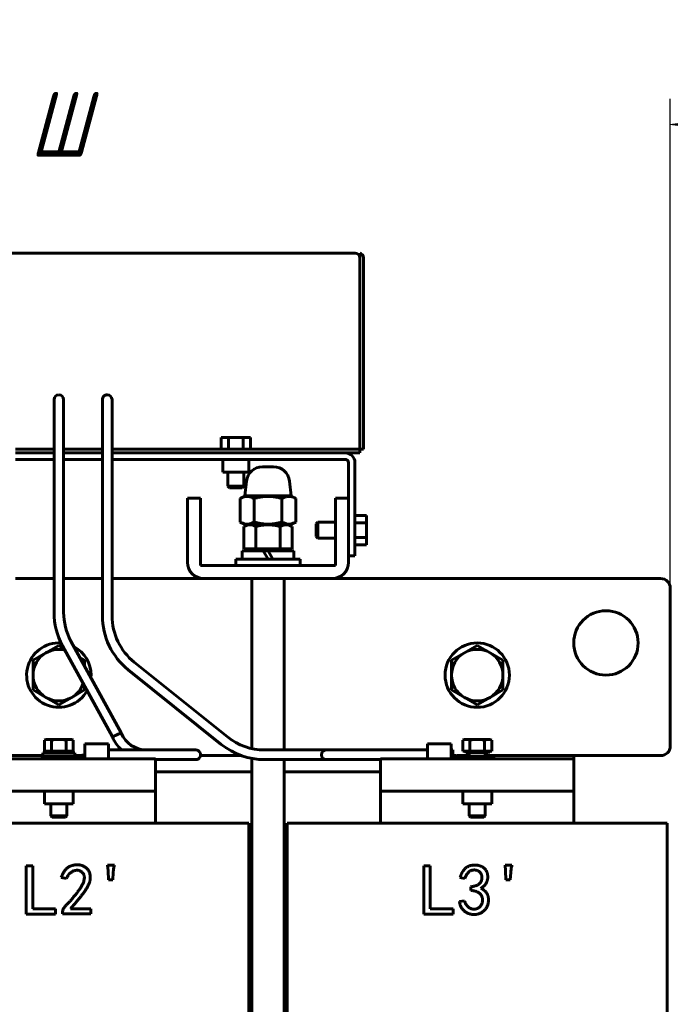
# Model space of a CAD drawing. Header units: millimetres. Extents: x 0 to 297, y 0 to 420.
# Tile 5 of 7: x 108 to 158, y 170 to 246. Entities that reach past the tile are written whole.
import ezdxf

# ---------------------------------------------------------------- set-up
doc = ezdxf.new("R2010")
doc.units = ezdxf.units.MM
doc.linetypes.add('K5LT_BASIC', pattern=[0])
doc.linetypes.add('K5LT_THIN', pattern=[0])
doc.layers.add('Системный слой', color=7, linetype='Continuous')
doc.styles.add('KDIMTEXTSTYLE', font='GOST_AU.SHX', dxfattribs={"width": 0.96, "oblique": 15, "height": 5})
doc.dimstyles.new('KDIMSTYLE (0.25)', dxfattribs={"dimtxt": 5, "dimasz": 1, "dimexe": 2, "dimexo": 0, "dimgap": 1, "dimtad": 1, "dimlfac": 4, "dimtxsty": 'KDIMTEXTSTYLE', "dimsah": 1, "dimcen": 0, "dimdle": 1, "dimadec": 0, "dimazin": 0, "dimtfac": 0.667, "dimtmove": 0, "dimatfit": 3, "dimfxl": 1, "dimtvp": 1, "dimtolj": 1, "dimtzin": 0, "dimarcsym": 0})

# ---------------------------------------------------------------- blocks, each defined once
blk = doc.blocks.new('U0')
at = {"layer": 'Системный слой', "color": 150, "linetype": 'K5LT_BASIC', "lineweight": 60, "true_color": 0x0080ff}
for p, q in [((125.341, 206.843), (127.138, 206.843)), ((127.138, 206.843), (128.935, 206.843))]:
    blk.add_line(p, q, dxfattribs=at)
blk = doc.blocks.new('U2')
at = {"layer": 'Системный слой', "color": 150, "linetype": 'K5LT_BASIC', "lineweight": 60, "true_color": 0x0080ff}
for p, q in [((106.763, 212.418), (88.763, 212.418)), ((110.513, 212.418), (107.513, 212.418)), ((114.27, 212.418), (111.263, 212.418)), ((133.013, 212.418), (115.02, 212.418))]:
    blk.add_line(p, q, dxfattribs=at)
blk = doc.blocks.new('U3')
at = {"layer": 'Системный слой', "color": 150, "linetype": 'K5LT_BASIC', "lineweight": 60, "true_color": 0x0080ff}
for p, q in [((106.763, 212.718), (88.763, 212.718)), ((110.513, 212.718), (107.513, 212.718)), ((114.27, 212.718), (111.263, 212.718)), ((133.013, 212.718), (115.02, 212.718))]:
    blk.add_line(p, q, dxfattribs=at)
blk = doc.blocks.new('U6')
at = {"layer": 'Системный слой', "color": 150, "linetype": 'K5LT_BASIC', "lineweight": 60, "true_color": 0x0080ff}
for p, q in [((89.638, 202.668), (64.138, 202.668)), ((106.763, 202.668), (99.638, 202.668)), ((110.513, 202.668), (107.513, 202.668)), ((114.27, 202.668), (111.263, 202.668)), ((122.138, 202.668), (115.02, 202.668)), ((157.638, 202.668), (132.138, 202.668))]:
    blk.add_line(p, q, dxfattribs=at)
blk = doc.blocks.new('U7')
at = {"layer": 'Системный слой', "color": 150, "linetype": 'K5LT_BASIC', "lineweight": 60, "true_color": 0x0080ff}
for p, q in [((64.138, 188.918), (77.138, 188.918)), ((79.638, 188.918), (79.962, 188.918)), ((101.617, 188.918), (109.638, 188.918)), ((112.138, 188.918), (112.462, 188.918)), ((121.899, 188.918), (125.066, 188.918)), ((141.814, 188.918), (142.763, 188.918)), ((144.013, 188.918), (157.638, 188.918))]:
    blk.add_line(p, q, dxfattribs=at)
blk = doc.blocks.new('U8')
at = {"layer": 'Системный слой', "color": 150, "linetype": 'K5LT_BASIC', "lineweight": 60, "true_color": 0x0080ff}
for p, q in [((135.888, 188.668), (142.35, 188.668)), ((142.35, 188.668), (150.888, 188.668))]:
    blk.add_line(p, q, dxfattribs=at)
blk = doc.blocks.new('U9')
at = {"layer": 'Системный слой', "color": 150, "linetype": 'K5LT_BASIC', "lineweight": 60, "true_color": 0x0080ff}
for p, q in [((124.638, 209.718), (124.138, 209.718)), ((125.138, 209.718), (124.638, 209.718))]:
    blk.add_line(p, q, dxfattribs=at)
blk = doc.blocks.new('U10')
at = {"layer": 'Системный слой', "color": 150, "linetype": 'K5LT_BASIC', "lineweight": 60, "true_color": 0x0080ff}
for p, q in [((124.013, 209.843), (124.638, 209.843)), ((124.638, 209.843), (125.263, 209.843))]:
    blk.add_line(p, q, dxfattribs=at)
blk = doc.blocks.new('U27')
at = {"layer": 'Системный слой', "color": 150, "linetype": 'K5LT_BASIC', "lineweight": 60, "true_color": 0x0080ff}
for p, q in [((124.638, 210.918), (123.638, 210.918)), ((125.638, 210.918), (124.638, 210.918))]:
    blk.add_line(p, q, dxfattribs=at)
blk = doc.blocks.new('U28')
at = {"layer": 'Системный слой', "color": 150, "linetype": 'K5LT_BASIC', "lineweight": 60, "true_color": 0x0080ff}
for p, q in [((88.638, 211.918), (106.763, 211.918)), ((107.513, 211.918), (110.513, 211.918)), ((111.263, 211.918), (114.27, 211.918)), ((115.02, 211.918), (133.138, 211.918))]:
    blk.add_line(p, q, dxfattribs=at)
blk = doc.blocks.new('U29')
at = {"layer": 'Системный слой', "color": 150, "linetype": 'K5LT_BASIC', "lineweight": 60, "true_color": 0x0080ff}
for p, q in [((128.388, 189.355), (128.388, 202.668)), ((128.388, 101.418), (128.388, 188.605))]:
    blk.add_line(p, q, dxfattribs=at)
blk = doc.blocks.new('U30')
at = {"layer": 'Системный слой', "color": 150, "linetype": 'K5LT_BASIC', "lineweight": 60, "true_color": 0x0080ff}
for p, q in [((125.888, 189.461), (125.888, 202.668)), ((125.888, 101.418), (125.888, 188.696))]:
    blk.add_line(p, q, dxfattribs=at)
blk = doc.blocks.new('U31')
at = {"layer": 'Системный слой', "color": 150, "linetype": 'K5LT_BASIC', "lineweight": 60, "true_color": 0x0080ff}
for p, q in [((139.526, 189.355), (134.162, 189.355)), ((141.5, 189.355), (141.372, 189.355))]:
    blk.add_line(p, q, dxfattribs=at)
blk = doc.blocks.new('U37')
at = {"layer": 'Системный слой', "color": 150, "linetype": 'K5LT_BASIC', "lineweight": 60, "true_color": 0x0080ff}
for p, q in [((110.263, 188.879), (110.263, 188.842)), ((110.263, 185.168), (110.263, 184.248))]:
    blk.add_line(p, q, dxfattribs=at)
blk = doc.blocks.new('U38')
at = {"layer": 'Системный слой', "color": 150, "linetype": 'K5LT_BASIC', "lineweight": 60, "true_color": 0x0080ff}
for p, q in [((111.513, 188.879), (111.513, 188.842)), ((111.513, 185.168), (111.513, 184.248))]:
    blk.add_line(p, q, dxfattribs=at)
blk = doc.blocks.new('U39')
at = {"layer": 'Системный слой', "color": 150, "linetype": 'K5LT_BASIC', "lineweight": 60, "true_color": 0x0080ff}
for p, q in [((112.905, 188.771), (112.905, 188.842)), ((112.906, 188.713), (112.905, 188.771)), ((112.906, 188.668), (112.906, 188.713))]:
    blk.add_line(p, q, dxfattribs=at)
blk = doc.blocks.new('U40')
at = {"layer": 'Системный слой', "color": 150, "linetype": 'K5LT_BASIC', "lineweight": 60, "true_color": 0x0080ff}
for p, q in [((114.753, 189.623), (114.751, 189.493)), ((114.753, 189.582), (114.753, 189.623)), ((114.754, 189.355), (114.753, 189.582)), ((114.751, 189.493), (114.751, 189.211)), ((114.751, 189.211), (114.751, 188.942)), ((114.751, 188.942), (114.752, 188.918))]:
    blk.add_line(p, q, dxfattribs=at)
blk = doc.blocks.new('U41')
at = {"layer": 'Системный слой', "color": 150, "linetype": 'K5LT_BASIC', "lineweight": 60, "true_color": 0x0080ff}
for p, q in [((114.75, 189.458), (114.752, 189.791)), ((114.752, 189.791), (114.753, 189.84)), ((114.753, 189.84), (114.755, 189.647)), ((114.755, 189.647), (114.755, 189.355)), ((114.75, 188.993), (114.75, 189.458)), ((114.752, 188.668), (114.75, 188.993))]:
    blk.add_line(p, q, dxfattribs=at)
blk = doc.blocks.new('U42')
at = {"layer": 'Системный слой', "color": 150, "linetype": 'K5LT_BASIC', "lineweight": 60, "true_color": 0x0080ff}
for p, q in [((139.521, 189.355), (139.522, 189.74)), ((139.522, 189.74), (139.524, 189.84)), ((139.524, 189.84), (139.526, 189.647)), ((139.526, 189.647), (139.527, 189.211)), ((139.527, 189.211), (139.526, 188.788)), ((139.526, 188.788), (139.525, 188.668))]:
    blk.add_line(p, q, dxfattribs=at)
blk = doc.blocks.new('U43')
at = {"layer": 'Системный слой', "color": 150, "linetype": 'K5LT_BASIC', "lineweight": 60, "true_color": 0x0080ff}
for p, q in [((141.371, 188.842), (141.371, 188.771)), ((141.371, 188.713), (141.37, 188.668)), ((141.371, 188.771), (141.371, 188.713))]:
    blk.add_line(p, q, dxfattribs=at)
blk = doc.blocks.new('U44')
at = {"layer": 'Системный слой', "color": 150, "linetype": 'K5LT_BASIC', "lineweight": 60, "true_color": 0x0080ff}
for p, q in [((139.524, 189.623), (139.522, 189.493)), ((139.525, 189.582), (139.524, 189.623)), ((139.526, 189.355), (139.525, 189.582)), ((139.522, 189.493), (139.522, 189.355))]:
    blk.add_line(p, q, dxfattribs=at)
blk = doc.blocks.new('U45')
at = {"layer": 'Системный слой', "color": 150, "linetype": 'K5LT_BASIC', "lineweight": 60, "true_color": 0x0080ff}
for p, q in [((142.763, 189.14), (142.763, 188.842)), ((142.763, 185.168), (142.763, 184.248))]:
    blk.add_line(p, q, dxfattribs=at)
blk = doc.blocks.new('U46')
at = {"layer": 'Системный слой', "color": 150, "linetype": 'K5LT_BASIC', "lineweight": 60, "true_color": 0x0080ff}
for p, q in [((144.013, 189.14), (144.013, 188.842)), ((144.013, 185.168), (144.013, 184.248))]:
    blk.add_line(p, q, dxfattribs=at)
blk = doc.blocks.new('U47')
at = {"layer": 'Системный слой', "color": 150, "linetype": 'K5LT_BASIC', "lineweight": 60, "true_color": 0x0080ff}
for p, q in [((109.638, 189.14), (110.888, 189.14)), ((110.888, 189.14), (112.138, 189.14))]:
    blk.add_line(p, q, dxfattribs=at)
blk = doc.blocks.new('U48')
at = {"layer": 'Системный слой', "color": 150, "linetype": 'K5LT_BASIC', "lineweight": 60, "true_color": 0x0080ff}
for p, q in [((109.638, 188.879), (110.888, 188.879)), ((110.888, 188.879), (112.138, 188.879))]:
    blk.add_line(p, q, dxfattribs=at)
blk = doc.blocks.new('U51')
at = {"layer": 'Системный слой', "color": 150, "linetype": 'K5LT_BASIC', "lineweight": 60, "true_color": 0x0080ff}
for start, end in [(85.98577, 331.20739), (0, 61.74952), (355.5852, 0)]:
    blk.add_arc((110.888, 195.168), 2.5, start, end, dxfattribs=at)
blk = doc.blocks.new('U52')
at = {"layer": 'Системный слой', "color": 150, "linetype": 'K5LT_BASIC', "lineweight": 60, "true_color": 0x0080ff}
for p, q in [((126.763, 204.818), (125.126, 204.818)), ((129.151, 204.818), (127.138, 204.818))]:
    blk.add_line(p, q, dxfattribs=at)
blk = doc.blocks.new('U56')
at = {"layer": 'Системный слой', "color": 150, "linetype": 'K5LT_BASIC', "lineweight": 60, "true_color": 0x0080ff}
for p, q in [((125.888, 187.668), (118.388, 187.668)), ((135.888, 187.668), (128.388, 187.668))]:
    blk.add_line(p, q, dxfattribs=at)
blk = doc.blocks.new('KDIMARROW_01')
at = {"layer": 'Системный слой'}
blk.add_hatch(color=0, dxfattribs=at).paths.add_polyline_path([(-5, -0.658), (0, 0), (-5, 0.658), (-4.5, 0)])
at = {"layer": 'Системный слой', "color": 0, "linetype": 'K5LT_THIN', "lineweight": 18}
for p, q in [((-4.5, 0), (-5, 0.658)), ((-5, 0.658), (0, 0)), ((0, 0), (-5, -0.658)), ((-5, -0.658), (-4.5, 0)), ((0, 0), (-1, 0))]:
    blk.add_line(p, q, dxfattribs=at)

msp = doc.modelspace()

# ---------------------------------------------------------------- linework, layer by layer
at = {"layer": 'Системный слой', "color": 150, "linetype": 'K5LT_BASIC', "lineweight": 60, "true_color": 0x0080ff}
for p, q in [((87.8632, 227.9183), (133.9132, 227.9183)), ((134.2632, 227.9183), (134.2632, 212.9683)), ((134.5632, 227.5719), (134.5632, 212.9683)), ((110.5132, 211.558), (110.5132, 216.558)), ((111.2632, 211.558), (111.2632, 216.558)), ((114.2697, 211.558), (114.2697, 216.558)), ((115.0197, 211.558), (115.0197, 216.558)), ((123.4951, 213.6183), (124.0666, 213.6183)), ((123.4951, 213.6183), (123.4951, 212.7183)), ((124.0666, 213.6183), (125.2098, 213.6183)), ((124.0666, 213.6183), (124.0666, 212.7183)), ((125.2098, 213.6183), (125.2098, 212.7183)), ((125.2098, 213.6183), (125.7814, 213.6183)), ((125.7814, 213.6183), (125.7814, 212.7183)), ((133.0132, 212.7183), (134.2632, 212.7183)), ((134.2632, 212.7183), (134.2632, 212.9683)), ((134.2632, 212.8183), (134.2632, 212.7183)), ((134.5632, 212.7183), (134.2632, 212.7183)), ((134.2632, 212.7183), (134.2632, 212.4183)), ((134.5632, 212.9683), (134.5632, 212.7183)), ((123.6382, 210.9183), (123.6382, 211.9183)), ((125.6382, 210.9183), (125.6382, 211.9183)), ((134.2632, 212.4183), (133.0132, 212.4183)), ((110.5132, 204.4567), (110.5132, 211.558)), ((111.2632, 204.4567), (111.2632, 211.558)), ((114.2697, 199.7775), (114.2697, 211.558)), ((115.0197, 199.7775), (115.0197, 211.558)), ((127.5699, 211.3433), (126.7065, 211.3433)), ((127.5699, 211.3433), (126.7065, 211.3433)), ((133.3882, 211.6683), (133.3882, 208.9183)), ((133.8882, 204.4183), (133.8882, 211.6683)), ((124.0132, 209.8433), (124.0132, 210.9183)), ((125.2632, 209.8433), (125.2632, 210.9183)), ((125.4642, 210.2313), (125.3377, 209.0933)), ((128.8123, 210.2313), (128.9387, 209.0933)), ((124.1382, 209.7183), (124.0132, 209.8433)), ((125.1382, 209.7183), (125.2632, 209.8433)), ((120.8882, 208.9183), (121.8882, 208.9183)), ((120.8882, 207.6683), (120.8882, 208.9183)), ((121.8882, 208.9183), (121.8882, 207.6683)), ((125.3413, 209.0933), (124.9732, 208.8807)), ((124.9732, 207.0559), (124.9732, 208.8807)), ((125.3377, 209.0933), (128.9387, 209.0933)), ((126.0557, 208.8807), (126.0557, 207.0559)), ((128.2208, 208.8807), (128.2208, 207.0559)), ((128.9351, 209.0933), (129.3033, 208.8807)), ((129.3033, 208.8807), (129.3033, 207.0559)), ((132.3882, 208.9183), (133.3882, 208.9183)), ((132.3882, 207.6683), (132.3882, 208.9183)), ((133.3882, 208.9183), (133.3882, 207.6683)), ((120.8882, 207.6683), (120.8882, 203.9183)), ((121.8882, 203.6683), (121.8882, 207.6683)), ((132.3882, 207.6683), (132.3882, 203.6683)), ((133.3882, 203.9183), (133.3882, 207.6683)), ((134.7882, 207.5614), (133.8882, 207.5614)), ((134.7882, 207.5614), (134.7882, 206.9899)), ((125.3413, 206.8433), (124.9732, 207.0559)), ((125.5132, 206.8433), (125.2618, 206.6982)), ((125.2618, 206.6982), (125.2618, 204.9683)), ((126.2, 206.6982), (126.2, 204.9683)), ((128.0764, 206.6982), (128.0764, 204.9683)), ((128.7632, 206.8433), (129.0146, 206.6982)), ((128.9351, 206.8433), (129.3033, 207.0559)), ((129.0146, 206.6982), (129.0146, 204.9683)), ((130.8882, 206.9183), (131.0132, 207.0433)), ((130.8882, 205.9183), (130.8882, 206.9183)), ((131.0132, 207.0433), (131.0132, 205.7933)), ((131.0132, 207.0433), (132.3882, 207.0433)), ((134.7882, 206.9899), (133.8882, 206.9899)), ((134.7882, 206.9899), (134.7882, 205.8467)), ((130.8882, 205.9183), (131.0132, 205.7933)), ((131.0132, 205.7933), (132.3882, 205.7933)), ((134.7882, 205.8467), (133.8882, 205.8467)), ((134.7882, 205.8467), (134.7882, 205.2751)), ((126.2, 204.9683), (125.2618, 204.9683)), ((125.6845, 204.8183), (125.6845, 204.9683)), ((128.0764, 204.9683), (126.2, 204.9683)), ((129.0146, 204.9683), (128.0764, 204.9683)), ((128.592, 204.8183), (128.592, 204.9683)), ((134.7882, 205.2751), (133.8882, 205.2751)), ((110.5132, 200.0307), (110.5132, 204.4567)), ((111.2632, 200.0307), (111.2632, 204.4567)), ((124.6382, 204.1683), (124.6382, 203.6683)), ((129.6382, 204.1683), (124.6382, 204.1683)), ((125.1257, 204.8183), (125.1257, 204.1683)), ((127.1382, 204.8183), (126.7629, 204.8183)), ((127.1382, 204.1683), (126.7629, 204.8183)), ((127.1382, 204.8183), (127.5135, 204.1683)), ((129.1507, 204.8183), (129.1507, 204.1683)), ((129.6382, 204.1683), (129.6382, 203.6683)), ((133.3882, 204.4183), (133.8882, 204.4183)), ((132.3882, 203.6683), (121.8882, 203.6683)), ((122.1382, 202.6683), (132.1382, 202.6683)), ((158.3882, 189.6683), (158.3882, 201.9183)), ((110.8882, 197.4777), (109.8882, 196.9003)), ((111.2827, 197.25), (110.8882, 197.4777)), ((115.045, 190.3686), (111.1721, 197.4522)), ((115.7227, 190.6925), (111.8302, 197.812)), ((143.3882, 197.4777), (142.3882, 196.9003)), ((144.3882, 196.9003), (143.3882, 197.4777)), ((109.8882, 196.9003), (108.8882, 196.323)), ((112.8882, 196.323), (112.5317, 196.5288)), ((142.3882, 196.9003), (141.3882, 196.323)), ((145.3882, 196.323), (144.3882, 196.9003)), ((108.8882, 196.323), (108.8882, 195.1683)), ((112.8882, 195.8768), (112.8882, 196.323)), ((123.9796, 190.3724), (116.7512, 196.1695)), ((141.3882, 196.323), (141.3882, 195.1683)), ((145.3882, 195.1683), (145.3882, 196.323)), ((108.8882, 195.1683), (108.8882, 194.0136)), ((123.5104, 189.7873), (116.2819, 195.5844)), ((141.3882, 195.1683), (141.3882, 194.0136)), ((145.3882, 194.0136), (145.3882, 195.1683)), ((112.8882, 194.0136), (112.8882, 194.3134)), ((108.8882, 194.0136), (109.8882, 193.4362)), ((109.8882, 193.4362), (110.8882, 192.8589)), ((110.8882, 192.8589), (111.8882, 193.4362)), ((111.8882, 193.4362), (112.8882, 194.0136)), ((141.3882, 194.0136), (142.3882, 193.4362)), ((142.3882, 193.4362), (143.3882, 192.8589)), ((143.3882, 192.8589), (144.3882, 193.4362)), ((144.3882, 193.4362), (145.3882, 194.0136)), ((115.3837, 190.5309), (115.7227, 190.6925)), ((115.7306, 190.6733), (115.7227, 190.6925)), ((109.9157, 190.1773), (109.7653, 190.1226)), ((109.7653, 190.1226), (109.7653, 189.2648)), ((110.046, 190.1773), (109.9157, 190.1773)), ((110.8882, 190.1773), (110.046, 190.1773)), ((110.3267, 190.1226), (110.3267, 189.2648)), ((111.7304, 190.1773), (110.8882, 190.1773)), ((111.4497, 189.2648), (111.4497, 190.1226)), ((111.8607, 190.1773), (111.7304, 190.1773)), ((111.8607, 190.1773), (112.0112, 190.1226)), ((112.0112, 189.2648), (112.0112, 190.1226)), ((114.7525, 189.8403), (112.9072, 189.8403)), ((112.9074, 189.8403), (114.7528, 189.8403)), ((114.7525, 189.8403), (114.7525, 189.6229)), ((114.7525, 189.6229), (114.7528, 189.6229)), ((114.7528, 189.6229), (114.7528, 189.8403)), ((139.5237, 189.8403), (141.3691, 189.8403)), ((139.5237, 189.8403), (139.5237, 189.6229)), ((139.5237, 189.6229), (139.5239, 189.6229)), ((139.5239, 189.6229), (139.5239, 189.8403)), ((141.3693, 189.8403), (139.5239, 189.8403)), ((142.4157, 190.1773), (142.2653, 190.1226)), ((142.2653, 190.1226), (142.2653, 189.2648)), ((142.546, 190.1773), (142.4157, 190.1773)), ((143.3882, 190.1773), (142.546, 190.1773)), ((142.8267, 190.1226), (142.8267, 189.2648)), ((144.2304, 190.1773), (143.3882, 190.1773)), ((143.9497, 189.2648), (143.9497, 190.1226)), ((144.3607, 190.1773), (144.2304, 190.1773)), ((144.3607, 190.1773), (144.5112, 190.1226)), ((144.5112, 189.2648), (144.5112, 190.1226)), ((109.5856, 188.6683), (109.5856, 188.842)), ((111.8252, 188.842), (109.5856, 188.842)), ((109.6382, 188.8794), (109.6382, 189.1398)), ((109.7653, 189.2648), (110.046, 189.2648)), ((110.0282, 189.1398), (109.9157, 189.2648)), ((110.046, 189.2648), (110.3267, 189.2648)), ((110.3267, 189.2648), (110.8882, 189.2648)), ((110.8882, 189.2648), (111.4497, 189.2648)), ((111.4497, 189.2648), (111.7304, 189.2648)), ((111.7304, 189.2648), (112.0112, 189.2648)), ((111.7482, 189.1398), (111.8607, 189.2648)), ((111.8252, 188.842), (111.9267, 188.842)), ((112.0996, 188.8666), (112.1013, 188.8669)), ((112.9047, 188.9814), (112.1013, 188.8669)), ((112.1382, 188.8794), (112.1382, 189.1398)), ((114.7509, 189.3554), (119.0289, 189.3554)), ((119.0289, 189.3554), (117.6963, 189.3554)), ((119.0289, 189.3554), (121.5289, 189.3554)), ((121.5289, 189.3554), (120.2789, 189.3554)), ((129.1619, 189.3554), (126.8732, 189.3554)), ((131.6619, 189.3554), (129.1619, 189.3554)), ((134.1619, 189.3554), (131.6619, 189.3554)), ((141.4998, 188.9631), (141.4998, 189.3554)), ((142.1751, 188.8669), (141.4998, 188.9631)), ((142.1751, 188.8669), (142.1768, 188.8666)), ((142.2653, 189.2648), (142.546, 189.2648)), ((142.3498, 188.842), (142.4512, 188.842)), ((142.5282, 189.1398), (142.4157, 189.2648)), ((144.6908, 188.842), (142.4512, 188.842)), ((144.2482, 189.1398), (142.5282, 189.1398)), ((142.546, 189.2648), (142.8267, 189.2648)), ((142.8267, 189.2648), (143.3882, 189.2648)), ((143.3882, 189.2648), (143.9497, 189.2648)), ((143.9497, 189.2648), (144.2304, 189.2648)), ((144.2304, 189.2648), (144.5112, 189.2648)), ((144.2482, 189.1398), (144.3607, 189.2648)), ((144.6908, 188.842), (144.6908, 188.6683)), ((150.8882, 188.6683), (150.8882, 188.9183)), ((103.3882, 188.6683), (118.3882, 188.6683)), ((111.5132, 188.6683), (111.721, 188.6683)), ((111.7719, 188.6683), (111.9264, 188.6683)), ((118.3882, 186.1683), (118.3882, 188.6683)), ((118.3882, 188.6054), (119.0289, 188.6054)), ((119.0289, 188.6054), (121.5289, 188.6054)), ((121.5289, 188.6054), (120.2789, 188.6054)), ((129.1619, 188.6054), (126.8732, 188.6054)), ((131.6619, 188.6054), (129.1619, 188.6054)), ((134.1619, 188.6054), (131.6619, 188.6054)), ((135.8882, 188.6054), (134.1619, 188.6054)), ((135.8882, 186.1683), (135.8882, 188.6683)), ((142.6351, 188.6683), (142.7632, 188.6683)), ((150.8882, 186.1683), (150.8882, 188.6683)), ((103.3882, 186.1683), (118.3882, 186.1683)), ((109.7632, 185.1683), (109.7632, 186.1683)), ((112.0132, 185.1683), (112.0132, 186.1683)), ((118.3882, 185.6683), (118.3882, 186.1683)), ((135.8882, 186.1683), (150.8882, 186.1683)), ((135.8882, 185.6683), (135.8882, 186.1683)), ((142.2632, 185.1683), (142.2632, 186.1683)), ((144.5132, 185.1683), (144.5132, 186.1683)), ((150.8882, 185.6683), (150.8882, 186.1683)), ((112.0132, 185.1683), (109.7632, 185.1683)), ((118.3882, 183.6683), (118.3882, 185.6683)), ((135.8882, 183.6683), (135.8882, 185.6683)), ((144.5132, 185.1683), (142.2632, 185.1683)), ((150.8882, 183.6683), (150.8882, 185.6683)), ((110.2632, 184.2477), (111.5132, 184.2477)), ((110.3715, 184.1394), (110.2632, 184.2477)), ((111.405, 184.1394), (111.5132, 184.2477)), ((142.8715, 184.1394), (142.7632, 184.2477)), ((142.7632, 184.2477), (144.0132, 184.2477)), ((143.905, 184.1394), (144.0132, 184.2477)), ((101.1382, 183.6683), (120.6382, 183.6683)), ((110.3715, 184.1394), (111.405, 184.1394)), ((120.6382, 183.6683), (125.6382, 183.6683)), ((125.6382, 183.6683), (125.6382, 118.6683)), ((128.6382, 183.6683), (133.6382, 183.6683)), ((128.6382, 183.6683), (128.6382, 118.6683)), ((133.6382, 183.6683), (153.1382, 183.6683)), ((142.8715, 184.1394), (143.905, 184.1394)), ((153.1382, 183.6683), (158.1382, 183.6683)), ((158.1382, 183.6683), (158.1382, 118.6683)), ((114.7198, 179.9721), (114.676, 180.4107)), ((114.676, 180.4107), (115.2023, 180.4107)), ((145.597, 179.9721), (145.5532, 180.4107)), ((145.5532, 180.4107), (146.0795, 180.4107)), ((108.3602, 180.3669), (108.8646, 180.3669)), ((108.3602, 176.6169), (108.3602, 180.3669)), ((108.8646, 180.3669), (108.8646, 177.0335)), ((114.7418, 179.2704), (114.7198, 179.9721)), ((115.1146, 179.8405), (115.0707, 179.2704)), ((139.2374, 176.6169), (139.2374, 180.3669)), ((139.2374, 180.3669), (139.7418, 180.3669)), ((139.7418, 180.3669), (139.7418, 177.0335)), ((145.6189, 179.2704), (145.597, 179.9721)), ((145.9918, 179.8405), (145.9479, 179.2704)), ((111.4961, 179.38), (111.0795, 179.4458)), ((115.0707, 179.2704), (114.7418, 179.2704)), ((142.4391, 179.38), (142.0444, 179.4458)), ((145.9479, 179.2704), (145.6189, 179.2704)), ((142.8996, 178.459), (142.8996, 178.744)), ((142.0005, 177.5818), (142.3953, 177.6476)), ((110.6409, 176.6169), (108.3602, 176.6169)), ((108.8646, 177.0335), (110.6409, 177.0335)), ((110.6409, 177.0335), (110.6409, 176.6169)), ((111.1672, 176.6388), (111.1672, 176.7265)), ((113.3821, 176.6388), (111.1672, 176.6388)), ((111.8032, 177.0335), (113.3821, 177.0335)), ((113.3821, 177.0335), (113.3821, 176.6388)), ((141.5181, 176.6169), (139.2374, 176.6169)), ((139.7418, 177.0335), (141.5181, 177.0335)), ((141.5181, 177.0335), (141.5181, 176.6169))]:
    msp.add_line(p, q, dxfattribs=at)
for centre in [(153.3882, 197.6683), (143.3882, 195.1683)]:
    msp.add_circle(centre, 2.5, dxfattribs=at)
for centre, radius, start, end in [((133.9132, 227.5683), 0.35, 0, 90), ((134.2132, 227.5719), 0.35, 0, 81.786789), ((110.8882, 216.558), 0.375, 90, 180), ((110.8882, 216.558), 0.375, 0, 90), ((114.6447, 216.558), 0.375, 90, 180.001446), ((114.6447, 216.558), 0.375, 0, 90), ((133.1382, 211.6683), 0.75, 0, 90), ((133.1382, 211.6683), 0.25, 0, 90), ((126.7065, 210.0933), 1.25, 89.998247, 173.659808), ((127.5699, 210.0933), 1.25, 6.340192, 90.001753), ((122.1382, 203.9183), 1.25, 180, 270), ((132.1382, 203.9183), 1.25, 270, 0), ((157.6382, 201.9183), 0.75, 0, 90), ((115.8882, 200.0307), 5.375, 180.000053, 208.667362), ((115.8882, 200.0307), 4.625, 180.000053, 208.667362), ((119.6447, 199.7775), 5.375, 180, 231.270948), ((119.6447, 199.7775), 4.625, 180, 231.270948), ((110.8882, 195.1683), 2, 120, 180), ((110.8882, 195.1683), 2, 76.417822, 120), ((143.3882, 195.1683), 2, 120, 180), ((143.3882, 195.1683), 2, 60, 120), ((143.3882, 195.1683), 2, 0, 60), ((110.8882, 195.1683), 2, 180, 240), ((143.3882, 195.1683), 2, 180, 240), ((143.3882, 195.1683), 2, 300, 0), ((110.8882, 195.1683), 2, 300, 340.916903), ((110.8882, 195.1683), 2, 240, 300), ((143.3882, 195.1683), 2, 240, 300), ((117.6963, 191.4804), 2.875, 202.749888, 227.657395), ((117.6963, 191.4804), 2.125, 202.321154, 270), ((126.8732, 193.9804), 4.625, 231.270948, 270), ((126.8732, 193.9804), 5.375, 231.270948, 270), ((157.6382, 189.6683), 0.75, 270, 0), ((121.5289, 188.9804), 0.375, 90, 90.001209), ((121.5289, 188.9804), 0.375, 269.999296, 90), ((131.6619, 188.9804), 0.375, 90, 270)]:
    msp.add_arc(centre, radius, start, end, dxfattribs=at)
for centre, start_param, end_param in [((112.9073, 189.2328), 0.0357219, 1.5707963), ((141.3692, 189.2328), 4.712389, 6.2474634)]:
    msp.add_ellipse(centre, major_axis=(0, 0.6079), ratio=0.004678, start_param=start_param, end_param=end_param, dxfattribs=at)
for points, knots in [([(124.9732, 208.8807), (125.0377, 208.918), (125.1256, 208.962), (125.2378, 209.0029), (125.3081, 209.0233), (125.3802, 209.0382), (125.4539, 209.0471), (125.5283, 209.0492), (125.602, 209.0446), (125.6738, 209.0336), (125.7428, 209.0174), (125.83, 208.9902), (125.9345, 208.9468), (126.016, 208.9037), (126.0557, 208.8807)], [0, 0, 0, 0, 2.7560149, 3.7063761, 4.6759695, 5.6700035, 6.6812568, 7.7046424, 8.7188714, 9.7019759, 10.6472201, 11.5539335, 13.3028004, 15, 15, 15, 15]), ([(126.0557, 208.8807), (126.0745, 208.8862), (126.1126, 208.8969), (126.1703, 208.9126), (126.2278, 208.9274), (126.3045, 208.9463), (126.4007, 208.968), (126.5479, 208.997), (126.6746, 209.0165), (126.7804, 209.0288), (126.8336, 209.0341), (126.8868, 209.0386), (126.9401, 209.0423), (126.9935, 209.0451), (127.0651, 209.0477), (127.137, 209.0485), (127.2084, 209.0476), (127.2803, 209.0454), (127.3495, 209.0416), (127.4155, 209.0365), (127.4755, 209.031), (127.5506, 209.0227), (127.6403, 209.0104), (127.7294, 208.996), (127.8184, 208.9795), (127.9037, 208.9617), (127.9857, 208.943), (128.0643, 208.9236), (128.1294, 208.9064), (128.1817, 208.8919), (128.2077, 208.8845), (128.2208, 208.8807)], [0, 0, 0, 0, 0.0002359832, 0.0004719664, 0.0007079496, 0.0009439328, 0.0014158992, 0.0018878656, 0.0027406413, 0.0029538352, 0.0031670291, 0.003380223, 0.0035934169, 0.0038067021, 0.0040199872, 0.0044465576, 0.0046598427, 0.0048731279, 0.0052996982, 0.0054797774, 0.0056598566, 0.006020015, 0.0063801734, 0.0067403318, 0.0071004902, 0.0074606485, 0.007782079, 0.0081035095, 0.00842494, 0.0085856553, 0.0087463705, 0.0087463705, 0.0087463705, 0.0087463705]), ([(128.2208, 208.8807), (128.2853, 208.918), (128.3732, 208.962), (128.4854, 209.0029), (128.5557, 209.0233), (128.6278, 209.0382), (128.7015, 209.0471), (128.7758, 209.0492), (128.8496, 209.0446), (128.9214, 209.0336), (128.9904, 209.0174), (129.0776, 208.9902), (129.1821, 208.9468), (129.2635, 208.9037), (129.3033, 208.8807)], [0, 0, 0, 0, 2.7560149, 3.7063761, 4.6759695, 5.6700035, 6.6812568, 7.7046424, 8.7188713, 9.7019758, 10.6472201, 11.5539334, 13.3028004, 15, 15, 15, 15]), ([(124.9732, 207.0559), (125.0377, 207.0186), (125.1256, 206.9746), (125.2378, 206.9337), (125.3081, 206.9133), (125.3802, 206.8984), (125.4539, 206.8895), (125.5283, 206.8874), (125.602, 206.892), (125.6738, 206.9029), (125.7428, 206.9192), (125.83, 206.9464), (125.9345, 206.9897), (126.016, 207.0329), (126.0557, 207.0559)], [0, 0, 0, 0, 2.7560149, 3.7063761, 4.6759694, 5.6700035, 6.6812568, 7.7046424, 8.7188713, 9.7019758, 10.64722, 11.5539334, 13.3028004, 15, 15, 15, 15]), ([(125.7309, 206.8433), (125.6911, 206.8433), (125.6511, 206.8399), (125.572, 206.8266), (125.5327, 206.8168), (125.4156, 206.7788), (125.3384, 206.7423), (125.2618, 206.6982)], [0.0037974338, 0.0037974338, 0.0037974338, 0.0037974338, 0.004743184, 0.004743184, 0.0056889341, 0.0056889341, 0.0075804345, 0.0075804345, 0.0075804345, 0.0075804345]), ([(126.2, 206.6982), (126.1233, 206.7425), (126.046, 206.779), (125.8898, 206.8295), (125.8108, 206.8433), (125.7309, 206.8433)], [0.0000002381, 0.0000002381, 0.0000002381, 0.0000002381, 0.0018988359, 0.0018988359, 0.0037974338, 0.0037974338, 0.0037974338, 0.0037974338]), ([(126.0557, 207.0559), (126.0745, 207.0504), (126.1126, 207.0396), (126.1703, 207.024), (126.2278, 207.0091), (126.3046, 206.9903), (126.4007, 206.9686), (126.5036, 206.9483), (126.5935, 206.9329), (126.6707, 206.9213), (126.7479, 206.9113), (126.8254, 206.9031), (126.9033, 206.8966), (126.9812, 206.8919), (127.0592, 206.889), (127.1117, 206.8884), (127.1382, 206.8884)], [0, 0, 0, 0, 0.0002359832, 0.0004719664, 0.0007079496, 0.0009439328, 0.0014158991, 0.0018878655, 0.0021995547, 0.0025112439, 0.0028229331, 0.0031346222, 0.0034463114, 0.0037580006, 0.0040696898, 0.004381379, 0.004381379, 0.004381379, 0.004381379]), ([(127.1382, 206.8433), (126.9797, 206.8433), (126.8222, 206.8297), (126.5089, 206.7791), (126.3526, 206.7422), (126.2, 206.6982)], [0.0065399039, 0.0065399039, 0.0065399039, 0.0065399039, 0.0084332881, 0.0084332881, 0.0103266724, 0.0103266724, 0.0103266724, 0.0103266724]), ([(127.1382, 206.8884), (127.2301, 206.8884), (127.3224, 206.8924), (127.5049, 206.9077), (127.5956, 206.919), (127.866, 206.9628), (128.0441, 207.0049), (128.2208, 207.0559)], [0.004381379, 0.004381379, 0.004381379, 0.004381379, 0.0054726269, 0.0054726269, 0.0065638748, 0.0065638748, 0.0087463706, 0.0087463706, 0.0087463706, 0.0087463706]), ([(128.0764, 206.6982), (127.9247, 206.7419), (127.771, 206.7784), (127.4576, 206.8293), (127.2969, 206.8433), (127.1382, 206.8433)], [0.0027508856, 0.0027508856, 0.0027508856, 0.0027508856, 0.0046453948, 0.0046453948, 0.0065399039, 0.0065399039, 0.0065399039, 0.0065399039]), ([(128.5455, 206.8433), (128.5057, 206.8433), (128.4657, 206.8399), (128.3866, 206.8266), (128.3473, 206.8168), (128.2301, 206.7788), (128.153, 206.7423), (128.0764, 206.6982)], [0.0037974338, 0.0037974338, 0.0037974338, 0.0037974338, 0.004743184, 0.004743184, 0.0056889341, 0.0056889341, 0.0075804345, 0.0075804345, 0.0075804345, 0.0075804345]), ([(128.2208, 207.0559), (128.3091, 207.0048), (128.3982, 206.9628), (128.5781, 206.9045), (128.6689, 206.8885), (128.807, 206.8883), (128.8532, 206.8923), (128.9447, 206.9075), (128.9901, 206.9188), (129.1256, 206.9626), (129.2148, 207.0048), (129.3033, 207.0559)], [0, 0, 0, 0, 0.0021865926, 0.0021865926, 0.0043731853, 0.0043731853, 0.0054664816, 0.0054664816, 0.0065597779, 0.0065597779, 0.0087463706, 0.0087463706, 0.0087463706, 0.0087463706]), ([(129.0146, 206.6982), (128.9674, 206.7254), (128.8912, 206.7645), (128.7851, 206.805), (128.7064, 206.8263), (128.6265, 206.84), (128.576, 206.8433), (128.5455, 206.8433)], [0, 0, 0, 0, 2.4588754, 3.9533407, 5.4591781, 6.4714505, 8, 8, 8, 8]), ([(115.045, 190.3686), (115.045, 190.3686), (115.0486, 190.3703), (115.0632, 190.3773), (115.0838, 190.3872), (115.1182, 190.4038), (115.164, 190.4258), (115.2185, 190.452), (115.2645, 190.4739), (115.3196, 190.5003), (115.3604, 190.5198), (115.3837, 190.5309)], [0, 0, 0, 0, 1.4117526, 2.6397036, 3.7395435, 4.8372724, 7.0093222, 8.1223543, 9.2384201, 10.4278465, 12, 12, 12, 12]), ([(109.7653, 190.1226), (109.808, 190.1381), (109.8739, 190.158), (109.9676, 190.1741), (110.0185, 190.1773), (110.046, 190.1773)], [0, 0, 0, 0, 2.7621394, 4.2499012, 6, 6, 6, 6]), ([(142.2653, 190.1226), (142.308, 190.1381), (142.3739, 190.158), (142.4676, 190.1741), (142.5185, 190.1773), (142.546, 190.1773)], [0, 0, 0, 0, 2.7621394, 4.2499012, 6, 6, 6, 6]), ([(112.9051, 188.842), (112.833, 188.8291), (112.7608, 188.8162), (112.6165, 188.7905), (112.5444, 188.7777), (112.3821, 188.7488), (112.2919, 188.7328), (112.2017, 188.7169)], [0, 0, 0, 0, 0.0009216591, 0.0009216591, 0.0018433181, 0.0018433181, 0.0029948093, 0.0029948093, 0.0029948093, 0.0029948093]), ([(112.9044, 189.2328), (112.9044, 189.2071), (112.9044, 189.1814), (112.9045, 189.1307), (112.9045, 189.1052), (112.9046, 189.0559), (112.9046, 189.0314), (112.9047, 188.9842), (112.9047, 188.961), (112.9048, 188.9167), (112.9049, 188.8952), (112.905, 188.8636), (112.9051, 188.8526), (112.9051, 188.842)], [0, 0, 0, 0, 0.12826262, 0.12826262, 0.25420502, 0.25420502, 0.37888525, 0.37888525, 0.50330795, 0.50330795, 0.62845786, 0.62845786, 0.69813227, 0.69813227, 0.69813227, 0.69813227]), ([(141.3713, 188.842), (141.3714, 188.8617), (141.3715, 188.8824), (141.3716, 188.9255), (141.3717, 188.9481), (141.3718, 188.9941), (141.3718, 189.018), (141.3719, 189.0662), (141.3719, 189.0911), (141.372, 189.1407), (141.372, 189.1661), (141.372, 189.205), (141.372, 189.2189), (141.372, 189.2328)], [0, 0, 0, 0, 0.12826445, 0.12826445, 0.25420727, 0.25420727, 0.37888753, 0.37888753, 0.50331031, 0.50331031, 0.62846022, 0.62846022, 0.69813227, 0.69813227, 0.69813227, 0.69813227]), ([(142.0748, 188.7169), (142.0026, 188.7296), (141.9304, 188.7424), (141.786, 188.7681), (141.7139, 188.7809), (141.5516, 188.8098), (141.4614, 188.8259), (141.3713, 188.842)], [0, 0, 0, 0, 0.000921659, 0.000921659, 0.0018433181, 0.0018433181, 0.0029948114, 0.0029948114, 0.0029948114, 0.0029948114]), ([(142.1768, 188.8666), (142.1956, 188.864), (142.214, 188.8614), (142.2321, 188.8589), (142.2502, 188.8563), (142.2679, 188.8538), (142.2853, 188.8514), (142.2964, 188.8498), (142.3073, 188.8482), (142.3288, 188.8451), (142.3395, 188.8435), (142.3499, 188.842)], [0, 0, 0, 0, 0.3048546, 0.3048546, 0.3048546, 0.609682, 0.609682, 0.609682, 0.8046718, 0.8046718, 1, 1, 1, 1]), ([(111.0795, 179.4458), (111.0942, 179.4866), (111.1228, 179.5659), (111.1721, 179.6789), (111.223, 179.7841), (111.2769, 179.8808), (111.3351, 179.9683), (111.396, 180.0474), (111.46, 180.1182), (111.5272, 180.1805), (111.5976, 180.2355), (111.6715, 180.2831), (111.748, 180.3247), (111.8275, 180.3601), (111.9101, 180.3885), (111.9961, 180.4092), (112.0848, 180.4253), (112.1453, 180.4302), (112.176, 180.4326)], [0, 0, 0, 0, 0.082418, 0.1603497, 0.2342482, 0.3045452, 0.3706461, 0.4337613, 0.4942528, 0.5518037, 0.6079209, 0.6637471, 0.7187966, 0.7734135, 0.8289231, 0.8846043, 0.9415582, 1, 1, 1, 1]), ([(112.176, 180.4326), (112.2117, 180.4355), (112.2811, 180.4411), (112.3829, 180.4421), (112.479, 180.4355), (112.571, 180.4229), (112.6609, 180.4006), (112.7511, 180.3676), (112.8422, 180.3232), (112.9343, 180.2686), (113.0245, 180.2018), (113.1062, 180.1178), (113.1783, 180.0182), (113.2427, 179.9056), (113.2947, 179.779), (113.326, 179.6379), (113.3375, 179.4849), (113.3312, 179.35), (113.3158, 179.2358), (113.2943, 179.1445), (113.2633, 179.0495), (113.2268, 178.9493), (113.1784, 178.8462), (113.1238, 178.7381), (113.0586, 178.6269), (112.9994, 178.5308), (112.9458, 178.4508), (112.9009, 178.3855), (112.8519, 178.3159), (112.7968, 178.2429), (112.7386, 178.165), (112.6761, 178.0827), (112.6086, 177.9969), (112.5369, 177.9064), (112.4607, 177.8115), (112.3797, 177.7127), (112.2939, 177.6103), (112.2047, 177.5028), (112.1108, 177.3911), (112.0123, 177.2754), (111.9089, 177.1563), (111.8389, 177.075), (111.8032, 177.0335)], [0, 0, 0, 0, 0.0231066, 0.0449378, 0.0655931, 0.085179, 0.1047905, 0.1252321, 0.146947, 0.1701294, 0.1941955, 0.2191421, 0.2453748, 0.2732971, 0.3026794, 0.3333104, 0.3660738, 0.4013869, 0.4202566, 0.4403369, 0.4617676, 0.484702, 0.5090853, 0.5351729, 0.5627921, 0.5922081, 0.6079503, 0.6249052, 0.6433192, 0.6629144, 0.6838717, 0.7060522, 0.7295644, 0.7543029, 0.7805141, 0.8080636, 0.8367079, 0.8667163, 0.8982007, 0.9307825, 0.9647093, 1, 1, 1, 1]), ([(115.2023, 180.4107), (115.1824, 180.316), (115.1429, 180.1275), (115.124, 179.9358), (115.1146, 179.8405)], [0, 0, 0, 0, 0.5027795, 1, 1, 1, 1]), ([(142.0444, 179.4458), (142.0674, 179.5093), (142.1122, 179.6331), (142.196, 179.8071), (142.2933, 179.964), (142.3844, 180.0823), (142.4645, 180.1674), (142.5309, 180.2222), (142.6013, 180.272), (142.6775, 180.3136), (142.7586, 180.3492), (142.8451, 180.3764), (142.9363, 180.3975), (143.0314, 180.4119), (143.1272, 180.4195), (143.2213, 180.4226), (143.3124, 180.4178), (143.4008, 180.4098), (143.4856, 180.3939), (143.5675, 180.373), (143.646, 180.345), (143.7218, 180.313), (143.7927, 180.2747), (143.8594, 180.2328), (143.9192, 180.1841), (143.9754, 180.1326), (144.0237, 180.0741), (144.0682, 180.012), (144.1071, 179.9449), (144.1393, 179.8731), (144.1662, 179.7988), (144.1863, 179.7218), (144.2013, 179.6434), (144.2084, 179.5629), (144.2092, 179.4812), (144.2034, 179.3975), (144.191, 179.3123), (144.1727, 179.2258), (144.1464, 179.1393), (144.1085, 179.0551), (144.0604, 178.9739), (144.002, 178.8953), (143.9336, 178.8196), (143.8541, 178.7476), (143.7654, 178.6771), (143.7006, 178.6344), (143.6672, 178.6125)], [0, 0, 0, 0, 0.0474644, 0.0924887, 0.135475, 0.1769674, 0.1972903, 0.2174162, 0.2373714, 0.2578142, 0.2783543, 0.2995383, 0.3214187, 0.3441338, 0.3670489, 0.3889408, 0.4102756, 0.4311237, 0.4512424, 0.4709051, 0.4904653, 0.5097307, 0.5287159, 0.5470332, 0.5650435, 0.5828138, 0.6005035, 0.6182453, 0.6364913, 0.6548865, 0.6734863, 0.6919963, 0.7107705, 0.7294984, 0.7487196, 0.7681758, 0.7883602, 0.8091874, 0.8303141, 0.8517809, 0.8738761, 0.8965984, 0.9204467, 0.9454984, 0.97192, 1, 1, 1, 1]), ([(146.0795, 180.4107), (146.0596, 180.316), (146.0201, 180.1275), (146.0012, 179.9358), (145.9918, 179.8405)], [0, 0, 0, 0, 0.5027795, 1, 1, 1, 1]), ([(111.1672, 176.7265), (111.1698, 176.7537), (111.1751, 176.8077), (111.1936, 176.8871), (111.2197, 176.9646), (111.254, 177.0403), (111.2963, 177.114), (111.3483, 177.1843), (111.4064, 177.2543), (111.476, 177.3204), (111.5509, 177.3908), (111.6285, 177.4713), (111.7126, 177.5592), (111.7998, 177.6583), (111.8936, 177.7649), (111.9906, 177.8823), (112.093, 178.0081), (112.198, 178.1401), (112.3008, 178.2727), (112.3956, 178.4012), (112.4818, 178.5211), (112.5588, 178.633), (112.6244, 178.7381), (112.6813, 178.8347), (112.7299, 178.9227), (112.7784, 179.0278), (112.8242, 179.1491), (112.8601, 179.2868), (112.8764, 179.4143), (112.87, 179.5314), (112.8448, 179.6383), (112.8008, 179.7353), (112.7391, 179.8227), (112.6602, 179.8973), (112.5702, 179.9587), (112.4701, 179.9999), (112.3629, 180.0208), (112.2509, 180.0189), (112.1379, 179.9988), (112.0254, 179.9639), (111.9169, 179.9098), (111.8106, 179.8424), (111.7121, 179.7555), (111.6256, 179.6485), (111.5519, 179.522), (111.5152, 179.4285), (111.4961, 179.38)], [0, 0, 0, 0, 0.0155287, 0.0308642, 0.04632, 0.0620533, 0.0780793, 0.0946407, 0.1118158, 0.1298049, 0.1492158, 0.1703673, 0.1934894, 0.2184957, 0.245488, 0.2743887, 0.3051868, 0.3378863, 0.3704218, 0.4007344, 0.4288022, 0.4545463, 0.4780315, 0.4993181, 0.5184278, 0.535259, 0.5652147, 0.5921015, 0.6161602, 0.6380887, 0.6585443, 0.6783481, 0.6983685, 0.7190874, 0.7398698, 0.7600558, 0.7803153, 0.8015928, 0.8234931, 0.8454849, 0.8684476, 0.8923113, 0.9169977, 0.9428597, 0.9703611, 1, 1, 1, 1]), ([(142.8996, 178.744), (142.9368, 178.7478), (143.0088, 178.7552), (143.1121, 178.7746), (143.2079, 178.7966), (143.2956, 178.8244), (143.3755, 178.8568), (143.448, 178.8937), (143.5121, 178.9365), (143.5684, 178.9837), (143.6176, 179.0351), (143.6591, 179.0906), (143.6937, 179.1496), (143.7207, 179.2126), (143.7398, 179.2796), (143.7534, 179.3499), (143.7575, 179.4241), (143.756, 179.5004), (143.7479, 179.576), (143.7305, 179.6477), (143.706, 179.7139), (143.6747, 179.7754), (143.6339, 179.8303), (143.5867, 179.8802), (143.5317, 179.9243), (143.4701, 179.9621), (143.4042, 179.9931), (143.3368, 180.0182), (143.2679, 180.0333), (143.1983, 180.0415), (143.1274, 180.0428), (143.0556, 180.034), (142.9826, 180.0185), (142.9091, 179.9952), (142.8359, 179.9624), (142.7673, 179.9151), (142.7031, 179.8556), (142.6411, 179.7852), (142.5853, 179.7008), (142.5314, 179.6055), (142.4816, 179.4977), (142.4537, 179.4203), (142.4391, 179.38)], [0, 0, 0, 0, 0.0346279, 0.0670302, 0.097477, 0.1256632, 0.1522368, 0.1773884, 0.2009232, 0.2235527, 0.2453943, 0.2667337, 0.2876601, 0.3086917, 0.3301416, 0.3521026, 0.3749979, 0.3988532, 0.4228625, 0.4453314, 0.4670165, 0.488239, 0.5090779, 0.5302096, 0.5518132, 0.5742469, 0.597043, 0.6191997, 0.6408208, 0.6623075, 0.6841505, 0.7063853, 0.7292324, 0.7532102, 0.7778108, 0.803296, 0.8301304, 0.8587779, 0.8900428, 0.9237671, 0.9602734, 1, 1, 1, 1]), ([(143.6672, 178.6125), (143.7162, 178.5893), (143.8121, 178.5439), (143.9404, 178.452), (144.0505, 178.3437), (144.1267, 178.2401), (144.1782, 178.1497), (144.2089, 178.0754), (144.2323, 177.9961), (144.2493, 177.9121), (144.26, 177.823), (144.2627, 177.7288), (144.2596, 177.6292), (144.249, 177.5263), (144.232, 177.4231), (144.2049, 177.3237), (144.1701, 177.2293), (144.1266, 177.1395), (144.0741, 177.0554), (144.0121, 176.9769), (143.9433, 176.9024), (143.8653, 176.8351), (143.7826, 176.7737), (143.6958, 176.7206), (143.6065, 176.6757), (143.5144, 176.6398), (143.4194, 176.6129), (143.3218, 176.5944), (143.2213, 176.5835), (143.1191, 176.5823), (143.0172, 176.5884), (142.918, 176.6036), (142.8218, 176.624), (142.7295, 176.654), (142.6399, 176.69), (142.5548, 176.7352), (142.4726, 176.7868), (142.3942, 176.8456), (142.3208, 176.9123), (142.2541, 176.9867), (142.1934, 177.0678), (142.1421, 177.1574), (142.0948, 177.2526), (142.0567, 177.3561), (142.0234, 177.4661), (142.0083, 177.5426), (142.0005, 177.5818)], [0, 0, 0, 0, 0.0353833, 0.0692705, 0.1025623, 0.13598, 0.1530165, 0.1704708, 0.18839, 0.2069955, 0.2264245, 0.246968, 0.2685728, 0.2915207, 0.3145081, 0.3368773, 0.3587738, 0.3802259, 0.4019327, 0.4234948, 0.4455346, 0.4681122, 0.4907681, 0.5127759, 0.5345433, 0.5560063, 0.5773522, 0.5989781, 0.6208696, 0.6433506, 0.6656967, 0.6875237, 0.70891, 0.7299007, 0.7509362, 0.7719157, 0.7928347, 0.8143218, 0.8358715, 0.8575523, 0.8795708, 0.9019429, 0.9249779, 0.949008, 0.973929, 1, 1, 1, 1]), ([(142.3953, 177.6476), (142.4108, 177.6016), (142.4414, 177.5113), (142.5074, 177.3865), (142.5863, 177.274), (142.6621, 177.1897), (142.7305, 177.1321), (142.7845, 177.0945), (142.8412, 177.0622), (142.9023, 177.0385), (142.9655, 177.0181), (143.0325, 177.0066), (143.102, 177.0001), (143.1735, 176.9989), (143.2448, 177.0054), (143.3136, 177.0185), (143.3789, 177.0377), (143.4404, 177.0646), (143.4972, 177.0995), (143.5516, 177.1391), (143.6014, 177.1867), (143.6461, 177.2409), (143.6865, 177.2991), (143.7215, 177.3599), (143.7504, 177.4229), (143.772, 177.4881), (143.7887, 177.5551), (143.798, 177.6243), (143.8024, 177.6954), (143.7995, 177.7677), (143.7922, 177.839), (143.7772, 177.9072), (143.7569, 177.971), (143.7318, 178.0317), (143.6992, 178.0871), (143.6615, 178.139), (143.6181, 178.1866), (143.5679, 178.2298), (143.5114, 178.2698), (143.4474, 178.3068), (143.3749, 178.3393), (143.2955, 178.3706), (143.2075, 178.397), (143.1122, 178.4212), (143.0086, 178.4425), (142.9368, 178.4533), (142.8996, 178.459)], [0, 0, 0, 0, 0.0421545, 0.0827972, 0.1221768, 0.1614951, 0.1808753, 0.1998131, 0.218676, 0.2374728, 0.2566836, 0.2763067, 0.2964043, 0.3173563, 0.3383914, 0.3585206, 0.3781819, 0.3974704, 0.416687, 0.4360372, 0.4558515, 0.476407, 0.4970419, 0.5173929, 0.5373034, 0.5571791, 0.5770478, 0.5972554, 0.617769, 0.6389669, 0.6600494, 0.6800419, 0.6995475, 0.7182171, 0.7369917, 0.7553545, 0.7738496, 0.792872, 0.8127936, 0.8339915, 0.8570584, 0.8818013, 0.9081599, 0.9368209, 0.9673369, 1, 1, 1, 1])]:
    msp.add_open_spline(points, degree=3, knots=knots, dxfattribs=at)
for points in [[(110.046, 190.1773), (110.1405, 190.1773), (110.2339, 190.1563), (110.3267, 190.1226)], [(110.3267, 190.1226), (110.5124, 190.1563), (110.6993, 190.1773), (110.8882, 190.1773)], [(110.8882, 190.1773), (111.0772, 190.1773), (111.264, 190.1563), (111.4497, 190.1226)], [(111.4497, 190.1226), (111.5425, 190.1563), (111.636, 190.1773), (111.7304, 190.1773)], [(111.7304, 190.1773), (111.8249, 190.1773), (111.9183, 190.1563), (112.0112, 190.1226)], [(142.546, 190.1773), (142.6405, 190.1773), (142.7339, 190.1563), (142.8267, 190.1226)], [(142.8267, 190.1226), (143.0124, 190.1563), (143.1993, 190.1773), (143.3882, 190.1773)], [(143.3882, 190.1773), (143.5772, 190.1773), (143.764, 190.1563), (143.9497, 190.1226)], [(143.9497, 190.1226), (144.0425, 190.1563), (144.136, 190.1773), (144.2304, 190.1773)], [(144.2304, 190.1773), (144.3249, 190.1773), (144.4183, 190.1563), (144.5112, 190.1226)], [(111.9265, 188.842), (111.98, 188.85), (112.038, 188.8579), (112.0996, 188.8666)], [(112.1936, 188.7155), (112.0984, 188.6989), (112.0093, 188.685), (111.9264, 188.6683)], [(112.1936, 188.7155), (112.1046, 188.6997), (112.0156, 188.684), (111.9267, 188.6683)], [(112.2017, 188.7169), (112.199, 188.7164), (112.1963, 188.7159), (112.1936, 188.7155)], [(142.0829, 188.7155), (142.0801, 188.7159), (142.0774, 188.7164), (142.0748, 188.7169)], [(142.35, 188.6683), (142.2671, 188.685), (142.1781, 188.6989), (142.0829, 188.7155)], [(142.0829, 188.7155), (142.1719, 188.6999), (142.2608, 188.6841), (142.3498, 188.6683)]]:
    msp.add_open_spline(points, degree=3, dxfattribs=at)

# ---------------------------------------------------------------- block references
at = {"layer": 'Системный слой'}
for name in ['U3', 'U28', 'U2', 'U27', 'U10', 'U9', 'U0', 'U52', 'U6', 'U30', 'U29', 'U51', 'U41', 'U40', 'U42', 'U44', 'U7', 'U47', 'U48', 'U37', 'U38', 'U39', 'U31', 'U43', 'U45', 'U46', 'U8', 'U56']:
    msp.add_blockref(name, (0, 0), dxfattribs=at)

# ---------------------------------------------------------------- dimensions: what is measured, and where the dimension line sits
at = {"layer": 'Системный слой', "color": 7}
msp.add_linear_dim(base=(63.3882, 237.9183), p1=(158.3882, 201.9183), p2=(63.3882, 201.9183), location=(110.8882, 237.9183), text='\\H5.0;\\W0.965;\\Q15;\\H5.0;\\W0.965;\\Q15;\\Q15;Ш', dimstyle='KDIMSTYLE (0.25)', override={"dimexo": 0, "dimblk1": 'KDIMARROW_01', "dimblk2": 'KDIMARROW_01', "dimse1": 0, "dimse2": 0, "dimclrt": 7, "dimtolj": 1}, dxfattribs=at).render()
msp.add_linear_dim(base=(53.3882, 227.9183), p1=(132.3882, 93.1683), p2=(87.8632, 227.9183), angle=90, location=(53.3882, 160.5433), text='\\H5.0;\\W0.965;\\Q15;\\H5.0;\\W0.965;\\Q15;\\Q15;В', dimstyle='KDIMSTYLE (0.25)', override={"dimexo": 0, "dimblk1": 'KDIMARROW_01', "dimblk2": 'KDIMARROW_01', "dimse1": 0, "dimse2": 0, "dimclrt": 7, "dimtolj": 1}, dxfattribs=at).render()

doc.saveas('drawing.dxf')
